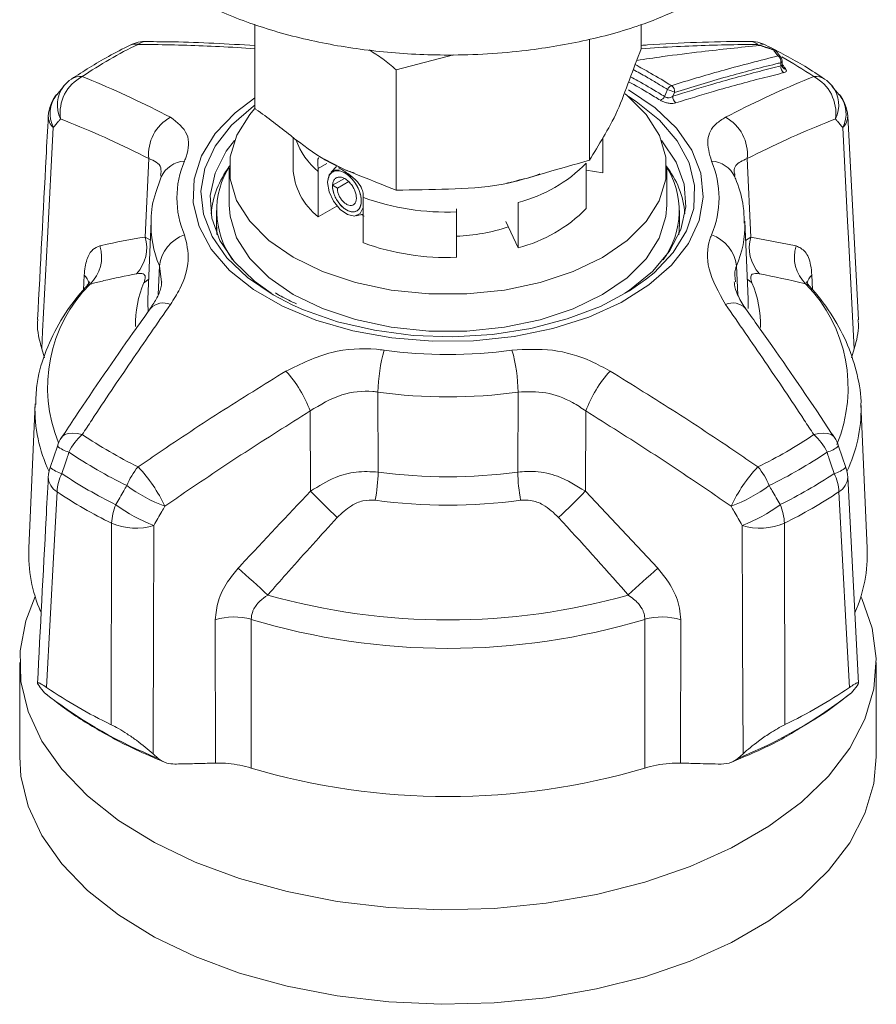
# Model space of a CAD drawing. Header units: millimetres. Extents: x 0 to 1118, y 0 to 864.
# Tile 11 of 146: x 255 to 267, y 86 to 99. Entities that reach past the tile are written whole.
import ezdxf

# ---------------------------------------------------------------- set-up
doc = ezdxf.new("R2010")
doc.units = ezdxf.units.MM

msp = doc.modelspace()

# ---------------------------------------------------------------- linework, layer by layer
at = {"color": 7, "linetype": 'Continuous', "lineweight": 15}
for p, q in [((258.18, 99.007), (258.18, 97.852)), ((263.479, 99.003), (263.479, 98.672)), ((262.769, 98.794), (262.769, 97.142)), ((260.119, 98.384), (260.906, 98.59)), ((265.414, 98.437), (265.411, 98.509)), ((260.119, 98.384), (260.119, 96.732)), ((255.563, 98.16), (255.463, 98.04)), ((266.196, 98.04), (266.095, 98.16)), ((263.936, 98.074), (263.914, 98.021)), ((266.458, 94.957), (266.311, 97.749)), ((258.704, 97.458), (258.704, 97.037)), ((262.954, 97.037), (262.954, 97.451)), ((262.951, 97.445), (262.951, 96.97)), ((256.677, 96.091), (256.726, 97.167)), ((259.353, 97.044), (259.137, 97.156)), ((259.302, 97.057), (259.225, 96.978)), ((262.725, 96.482), (262.725, 97.104)), ((264.933, 97.167), (264.982, 96.091)), ((257.829, 97.037), (257.829, 96.527)), ((259.05, 96.367), (259.05, 96.989)), ((262.951, 96.97), (262.725, 97.005)), ((262.954, 97.037), (262.951, 96.97)), ((263.829, 96.527), (263.829, 97.037)), ((259.179, 96.841), (259.179, 96.842)), ((259.408, 96.893), (259.247, 96.8)), ((259.247, 96.8), (259.314, 96.761)), ((259.314, 96.761), (259.468, 96.85)), ((259.05, 96.367), (259.307, 96.515)), ((259.668, 96.632), (259.668, 96.01)), ((261.79, 96.565), (261.79, 95.943)), ((257.654, 96.453), (257.654, 96.272)), ((259.57, 96.382), (259.668, 96.406)), ((259.639, 96.399), (259.678, 96.375)), ((260.945, 96.434), (260.946, 96.475)), ((260.945, 95.812), (260.945, 96.434)), ((264.004, 96.272), (264.004, 96.453)), ((256.759, 96.308), (256.713, 95.24)), ((257.665, 96.121), (257.654, 96.272)), ((261.79, 95.943), (261.623, 96.302)), ((264.004, 96.272), (263.994, 96.121)), ((264.946, 95.24), (264.9, 96.308)), ((264.982, 96.091), (265.604, 95.969)), ((258.496, 95.303), (258.463, 95.324)), ((264.946, 95.24), (264.944, 95.268)), ((255.258, 94.56), (255.296, 94.433)), ((266.363, 94.433), (266.401, 94.56)), ((259.869, 93.965), (259.872, 92.869)), ((261.787, 92.869), (261.79, 93.965)), ((255.166, 93.806), (255.081, 91.824)), ((266.578, 91.824), (266.493, 93.806)), ((266.493, 93.806), (266.494, 93.766)), ((258.946, 92.606), (258.939, 93.706)), ((262.72, 93.706), (262.713, 92.606)), ((255.474, 93.226), (255.374, 92.933)), ((266.285, 92.933), (266.185, 93.226)), ((266.459, 89.975), (266.311, 92.799)), ((262.713, 92.606), (263.705, 91.553)), ((257.64, 88.88), (257.638, 90.845)), ((264.021, 90.845), (264.019, 88.88)), ((254.956, 90.259), (254.956, 88.963)), ((266.703, 88.963), (266.703, 90.259)), ((255.296, 89.844), (255.258, 89.889)), ((255.296, 89.844), (255.365, 89.789)), ((255.311, 89.832), (255.389, 89.77)), ((266.401, 89.889), (266.363, 89.844)), ((256.784, 89.008), (256.855, 88.944)), ((264.804, 88.944), (264.875, 89.008))]:
    msp.add_line(p, q, dxfattribs=at)
at = {"color": 9, "linetype": 'Continuous', "lineweight": 15}
for p, q in [((259.048, 97.029), (259.169, 97.099)), ((256.677, 96.091), (256.748, 96.046)), ((264.911, 96.043), (264.982, 96.091)), ((256.855, 95.305), (256.873, 95.695)), ((256.9, 95.474), (256.873, 95.695)), ((264.786, 95.695), (264.804, 95.296)), ((255.829, 95.366), (255.839, 95.568)), ((265.82, 95.568), (265.829, 95.37)), ((265.738, 95.445), (265.772, 95.431)), ((258.694, 95.161), (258.434, 95.297))]:
    msp.add_line(p, q, dxfattribs=at)
at = {"color": 9, "linetype": 'Continuous', "lineweight": 15, "flags": 128}
for points in [[(265.105, 98.717), (265.108, 98.719), (265.11, 98.72), (265.111, 98.72)], [(265.292, 98.655), (265.295, 98.658), (265.297, 98.659), (265.298, 98.658)], [(263.305, 98.015), (263.41, 97.947), (263.729, 97.692), (263.973, 97.41), (264.135, 97.11), (264.211, 96.798), (264.2, 96.483), (264.102, 96.174), (263.919, 95.877), (263.656, 95.601), (263.552, 95.516)], [(258.434, 95.297), (258.08, 95.536), (257.798, 95.806), (257.595, 96.098), (257.475, 96.405), (257.442, 96.719), (257.497, 97.032), (257.638, 97.336), (257.862, 97.623), (258.162, 97.886), (258.18, 97.899)], [(257.654, 96.345), (257.653, 96.233), (257.661, 96.13)], [(263.997, 96.13), (264.001, 96.155), (264.004, 96.345)], [(256.725, 95.514), (256.696, 95.489), (256.661, 95.465)], [(264.934, 95.514), (264.963, 95.489), (264.998, 95.465)], [(256.713, 95.24), (256.712, 95.181), (256.716, 95.076)], [(264.945, 95.113), (264.947, 95.181), (264.946, 95.24)], [(255.529, 93.341), (255.54, 93.355), (255.574, 93.382), (255.62, 93.398), (255.677, 93.403), (255.742, 93.398), (255.813, 93.383)], [(265.846, 93.383), (265.917, 93.398), (265.982, 93.403), (266.038, 93.398), (266.085, 93.382), (266.119, 93.355), (266.129, 93.342)]]:
    msp.add_lwpolyline(points, dxfattribs=at)
at = {"color": 7, "linetype": 'Continuous', "lineweight": 15, "flags": 128}
for points in [[(258.18, 98), (257.91, 97.794), (257.638, 97.509), (257.449, 97.203), (257.347, 96.883), (257.336, 96.558), (257.415, 96.236), (257.583, 95.925), (257.834, 95.634), (258.163, 95.371), (258.562, 95.141), (259.019, 94.951), (259.523, 94.805), (260.06, 94.709), (260.618, 94.663), (261.181, 94.669), (261.735, 94.728), (262.266, 94.837), (262.759, 94.994), (263.203, 95.195), (263.585, 95.434), (263.895, 95.705), (264.126, 96.001), (264.272, 96.316), (264.329, 96.639), (264.295, 96.964), (264.171, 97.281), (263.961, 97.583), (263.669, 97.861), (263.304, 98.108), (263.304, 98.108)], [(260.051, 95.364), (260.566, 95.312), (261.089, 95.312), (261.604, 95.364), (262.095, 95.467), (262.548, 95.618), (262.949, 95.811), (263.286, 96.043), (263.547, 96.304), (263.727, 96.588), (263.818, 96.885), (263.818, 97.187), (263.728, 97.484), (263.549, 97.768), (263.288, 98.029), (263.259, 98.053)], [(263.798, 98.017), (263.815, 98.057), (263.838, 98.114)], [(258.177, 97.846), (258.111, 97.77), (257.932, 97.486), (257.841, 97.189), (257.841, 96.887), (257.931, 96.59), (258.11, 96.306), (258.371, 96.045), (258.707, 95.813), (259.107, 95.619), (259.56, 95.468), (260.051, 95.364)], [(255.417, 97.59), (255.338, 96.075), (255.27, 94.796), (255.258, 94.56)], [(266.401, 94.56), (266.321, 96.075), (266.309, 96.307), (266.242, 97.59)], [(257.901, 97.412), (257.789, 97.266), (257.636, 96.968), (257.569, 96.659), (257.591, 96.348), (257.702, 96.044), (257.898, 95.754), (258.174, 95.487), (258.405, 95.32)], [(263.256, 95.321), (263.32, 95.364), (263.633, 95.617), (263.869, 95.896), (264.023, 96.195), (264.09, 96.503), (264.068, 96.814), (263.957, 97.119), (263.761, 97.409), (263.758, 97.412)], [(259.179, 96.842), (259.202, 96.945), (259.263, 97.005), (259.337, 97.014)], [(259.668, 96.501), (259.668, 96.497), (259.626, 96.413), (259.549, 96.378), (259.451, 96.398), (259.35, 96.47), (259.261, 96.58), (259.201, 96.711), (259.179, 96.839)], [(257.829, 96.527), (257.841, 96.377), (257.931, 96.08), (258.11, 95.796), (258.371, 95.534), (258.707, 95.303), (259.107, 95.109), (259.56, 94.958), (260.051, 94.854)], [(260.051, 94.854), (260.566, 94.802), (261.089, 94.801), (261.604, 94.853), (262.095, 94.957), (262.548, 95.107), (262.949, 95.301), (263.286, 95.532), (263.547, 95.794), (263.727, 96.077), (263.818, 96.374), (263.829, 96.527)], [(263.552, 95.516), (263.32, 95.354), (262.919, 95.14), (262.464, 94.967), (261.967, 94.837), (261.44, 94.756), (260.898, 94.724), (260.353, 94.743), (259.821, 94.812), (259.316, 94.93), (258.849, 95.093), (258.694, 95.161)], [(255.468, 92.599), (255.424, 91.782), (255.324, 89.917)], [(266.335, 89.917), (266.291, 90.734), (266.191, 92.599)], [(256.797, 92.138), (256.79, 90.573), (256.785, 89.252), (256.784, 89.008)], [(264.875, 89.008), (264.869, 90.573), (264.868, 90.813), (264.862, 92.138)], [(266.491, 91.162), (266.503, 91.137), (266.647, 90.728), (266.702, 90.312), (266.669, 89.895), (266.547, 89.483), (266.339, 89.083), (266.046, 88.701), (265.675, 88.343), (265.231, 88.014), (264.719, 87.719), (264.149, 87.462), (263.528, 87.248), (262.867, 87.079), (262.174, 86.959), (261.461, 86.888), (260.739, 86.869), (260.018, 86.901), (259.309, 86.984), (258.624, 87.117), (257.971, 87.297), (257.362, 87.522), (256.806, 87.789), (256.311, 88.093), (255.884, 88.43), (255.532, 88.795), (255.26, 89.182), (255.073, 89.585), (254.973, 89.999), (254.962, 90.416), (255.04, 90.831), (255.168, 91.162)], [(258.13, 90.85), (258.13, 89.926), (258.129, 88.812)], [(263.53, 88.812), (263.529, 89.926), (263.528, 90.85)], [(266.703, 88.963), (266.669, 88.598), (266.547, 88.187), (266.339, 87.787), (266.046, 87.405), (265.675, 87.047), (265.231, 86.718), (264.719, 86.422), (264.149, 86.166), (263.528, 85.951), (262.867, 85.783), (262.174, 85.662), (261.461, 85.592), (260.739, 85.573), (260.018, 85.605), (259.309, 85.688), (258.624, 85.821), (257.971, 86.001), (257.362, 86.226), (256.806, 86.493), (256.311, 86.797), (255.884, 87.134), (255.532, 87.499), (255.26, 87.886), (255.073, 88.289), (254.973, 88.702), (254.956, 88.963)]]:
    msp.add_lwpolyline(points, dxfattribs=at)
at = {"color": 7, "linetype": 'Continuous', "lineweight": 15}
for centre, radius, start, end in [((259.284, 93.161), 6.193, 115.9013, 124.0933), ((256.692, 98.273), 0.5, 89.1916, 116.0639), ((264.967, 98.273), 0.5, 63.9361, 90.8084), ((265.088, 98.648), 0.075, 72.0502, 95.321), ((265.084, 98.685), 0.0386, 56.2408, 94.5764), ((265.274, 98.587), 0.075, 37.3327, 71.5982), ((265.309, 98.498), 0.0875, 348.2062, 58.5782), ((265.336, 98.505), 0.075, 2.7353, 36.7871), ((265.482, 98.418), 0.0876, 168.2583, 238.1555), ((256.073, 97.791), 0.563, 117.5583, 188.3178), ((265.585, 97.791), 0.563, 351.6822, 62.4412), ((255.946, 97.842), 0.5, 124.2688, 140.2306), ((263.928, 98.072), 0.0991, 109.4621, 154.8511), ((263.847, 98.089), 0.0901, 350.4721, 58.1409), ((265.713, 97.842), 0.5, 39.7694, 55.7312), ((255.847, 97.723), 0.5, 140.3341, 176.989), ((263.708, 98.059), 0.0995, 289.5915, 334.7032), ((265.25, 101.417), 3.591, 246.8621, 248.5518), ((264.004, 98.006), 0.0904, 170.6188, 237.6016), ((265.812, 97.723), 0.5, 3.011, 39.6659), ((257.301, 97.225), 0.578, 118.6358, 185.8048), ((264.358, 97.225), 0.578, 354.1934, 61.3649), ((258.391, 96.626), 1.279, 156.6798, 203.3202), ((258.867, 96.284), 1.293, 143.3281, 174.4288), ((258.804, 96.452), 1.146, 147.3212, 215.9458), ((261.306, 98.484), 1.979, 284.1768, 315.8178), ((262.848, 96.452), 1.151, 324.2264, 32.5067), ((262.827, 96.298), 1.257, 5.0811, 37.8987), ((263.267, 96.626), 1.279, 336.68, 23.32), ((259.605, 97.077), 0.901, 182.5251, 231.9773), ((260.813, 99.804), 3.372, 250.1637, 272.2503), ((261.306, 97.862), 1.979, 284.1768, 315.8178), ((257.381, 95.635), 0.512, 108.7303, 173.2559), ((260.856, 98.632), 2.532, 272.0098, 288.4367), ((264.278, 95.635), 0.512, 6.7449, 71.2689), ((255.569, 95.814), 0.51, 313.5369, 17.7003), ((256.173, 95.944), 0.525, 317.2842, 16.2376), ((260.813, 99.182), 3.372, 250.1637, 272.2503), ((265.486, 95.944), 0.525, 163.7654, 222.7121), ((266.09, 95.814), 0.51, 162.2993, 226.4631), ((262.189, 93.922), 2.32, 164.5457, 178.9237), ((260.829, 100.849), 6.37, 262.0831, 277.9169), ((259.47, 93.922), 2.321, 1.078, 15.4527), ((257.309, 93.092), 1.742, 20.6652, 41.8127), ((264.35, 93.092), 1.742, 138.1879, 159.3326), ((260.829, 100.875), 6.976, 262.083, 277.917), ((255.946, 93.065), 0.5, 146.318, 161.2566), ((256.337, 92.799), 0.785, 131.89, 154.041), ((259.284, 98.512), 6.193, 235.9067, 244.0987), ((262.374, 98.513), 6.195, 295.9026, 304.0921), ((265.322, 92.799), 0.785, 25.9601, 48.1065), ((265.713, 93.065), 0.5, 18.7434, 33.682), ((259.229, 98.457), 6.418, 235.9071, 244.0983), ((262.43, 98.457), 6.418, 295.9018, 304.0929), ((255.847, 92.773), 0.5, 161.2781, 177.005), ((257.266, 92.354), 0.903, 139.5241, 158.6007), ((255.075, 91.52), 2.069, 25.1949, 43.3533), ((257.488, 92.916), 2.384, 349.5269, 358.8751), ((260.829, 99.861), 7.057, 262.1995, 277.8005), ((264.171, 92.916), 2.385, 181.1265, 190.4746), ((266.584, 91.52), 2.069, 136.6462, 154.8045), ((264.393, 92.354), 0.903, 21.3973, 40.4755), ((265.812, 92.773), 0.5, 2.995, 18.7219), ((256.097, 92.566), 0.63, 153.3297, 176.9726), ((259.187, 98.322), 6.581, 236.2865, 243.7189), ((262.472, 98.323), 6.581, 296.2815, 303.7131), ((265.562, 92.566), 0.63, 3.0301, 26.6656), ((259.167, 98.143), 6.665, 236.2875, 243.7179), ((257.679, 94.372), 2.103, 233.4151, 249.6362), ((269.947, 103.4), 15.412, 224.4554, 226.3625), ((251.705, 103.407), 15.421, 313.6381, 315.544), ((263.98, 94.372), 2.103, 290.362, 306.5856), ((262.493, 98.141), 6.662, 296.2809, 303.7137), ((260.829, 99.761), 7.346, 262.1992, 277.8008), ((256.97, 92.132), 0.755, 157.4526, 177.3638), ((257.524, 94.103), 2.096, 233.3624, 249.7151), ((264.135, 94.103), 2.096, 290.2849, 306.6376), ((264.689, 92.133), 0.755, 2.6344, 22.5473), ((256.547, 92.945), 0.845, 246.9794, 287.2218), ((265.112, 92.945), 0.845, 252.7782, 293.0212), ((257.065, 91.745), 1.985, 177.7098, 203.4076), ((264.592, 91.745), 1.987, 336.1437, 2.2853), ((69.178, -114.903), 279.75, 47.44926, 47.56129), ((459.162, -122.191), 289.638, 132.44109, 132.54929), ((260.829, 99.969), 9.127, 254.2818, 285.7182), ((257.893, 90.013), 0.87, 74.1768, 107.0809), ((260.829, 99.806), 9.354, 253.23, 286.77), ((263.766, 90.013), 0.87, 72.9189, 105.8227), ((259.141, 95.507), 6.769, 235.6734, 244.3319), ((262.517, 95.508), 6.77, 295.6691, 304.3255), ((262.414, 94.883), 6.402, 291.9173, 308.0773), ((260.829, 97.928), 9.508, 253.5011, 286.499)]:
    msp.add_arc(centre, radius, start, end, dxfattribs=at)
at = {"color": 9, "linetype": 'Continuous', "lineweight": 15}
for centre, radius, start, end in [((256.54, 98.575), 0.162, 76.1818, 114.8117), ((256.699, 98.576), 0.197, 89.4792, 127.4392), ((264.96, 98.576), 0.197, 52.5734, 90.1611), ((265.121, 98.586), 0.151, 64.4038, 93.0631), ((265.287, 98.596), 0.0593, 37.9062, 84.9152), ((265.349, 98.514), 0.059, 37.5533, 84.8846), ((262.526, 93.404), 5.907, 55.8042, 60.8202), ((265.376, 98.51), 0.0347, 301.9422, 358.3503), ((265.468, 98.45), 0.0592, 217.4437, 264.5074), ((255.787, 98.067), 0.225, 83.2675, 122.9157), ((265.873, 98.072), 0.22, 56.6214, 97.1967), ((255.902, 97.899), 0.43, 142.3343, 206.2014), ((265.765, 97.9), 0.423, 333.1822, 38.282), ((255.803, 97.78), 0.43, 142.5521, 206.2423), ((265.865, 97.781), 0.423, 333.1394, 38.0803), ((255.559, 97.747), 0.211, 179.325, 227.8828), ((266.1, 97.747), 0.211, 312.1207, 0.6754), ((259.708, 97.776), 1.026, 199.9767, 230.1117), ((257.242, 96.751), 0.382, 93.8309, 154.4557), ((264.423, 96.761), 0.372, 24.6495, 87.0559), ((258.168, 96.252), 1.41, 177.1941, 203.2824), ((263.483, 96.254), 1.418, 336.7781, 1.255), ((255.683, 95.401), 0.229, 14.5707, 46.8237), ((265.976, 95.401), 0.229, 133.1882, 165.4158), ((257.345, 94.031), 2.007, 135.2145, 202.3454), ((258.035, 94.885), 1.492, 157.1099, 180.8103), ((263.63, 94.886), 1.485, 358.5426, 22.9406), ((264.279, 94.024), 2.037, 337.5843, 44.2217), ((256.926, 94.938), 0.249, 66.8534, 135.4786), ((264.733, 94.938), 0.249, 44.374, 113.172), ((257.164, 93.735), 1.999, 178.275, 205.4038), ((264.492, 93.736), 2.002, 334.6039, 0.859), ((255.723, 93.508), 0.377, 228.3377, 255.8633), ((265.936, 93.506), 0.375, 284.0797, 311.7631), ((255.627, 93.217), 0.38, 228.2292, 255.9091), ((266.032, 93.218), 0.381, 284.1045, 311.7521), ((255.59, 92.809), 0.243, 182.3286, 239.8229), ((266.074, 92.806), 0.237, 299.4182, 358.4311), ((259.269, 94.934), 6.459, 232.8015, 248.0459)]:
    msp.add_arc(centre, radius, start, end, dxfattribs=at)
at = {"color": 7, "linetype": 'Continuous', "lineweight": 15}
for points, knots in [([(257.21, 99.434), (257.333, 99.368), (257.666, 99.188), (258.295, 98.946), (259.092, 98.74), (259.949, 98.614), (260.895, 98.568), (261.841, 98.624), (262.744, 98.779), (263.627, 99.023), (264.15, 99.284), (264.449, 99.434)], [0, 0, 0, 0, 0.062705, 0.170581, 0.281666, 0.389429, 0.500417, 0.63527, 0.742285, 0.852425, 1, 1, 1, 1]), ([(256.472, 98.722), (256.371, 98.671), (256.086, 98.527), (255.83, 98.362), (255.664, 98.256)], [0, 0, 0, 0, 0.353258, 1, 1, 1, 1]), ([(258.18, 98.716), (257.806, 98.737), (257.308, 98.766), (256.821, 98.769), (256.7, 98.769)], [0, 0, 0, 0, 0.7527497, 1, 1, 1, 1]), ([(262.769, 97.142), (262.833, 97.248), (262.961, 97.458), (263.145, 97.777), (263.317, 98.249), (263.425, 98.531), (263.479, 98.672)], [0, 0, 0, 0, 0.2716252, 0.5426883, 0.7711109, 1, 1, 1, 1]), ([(265.105, 98.717), (264.839, 98.69), (264.397, 98.645), (263.833, 98.573), (263.537, 98.529), (263.418, 98.512)], [0, 0, 0, 0, 0.477195, 0.79086, 1, 1, 1, 1]), ([(264.96, 98.772), (264.939, 98.772), (264.48, 98.77), (263.987, 98.755), (263.508, 98.719), (263.479, 98.717)], [0, 0, 0, 0, 0.042847, 0.941277, 1, 1, 1, 1]), ([(265.292, 98.655), (265.279, 98.66), (265.243, 98.671), (265.181, 98.692), (265.132, 98.708), (265.105, 98.717)], [0, 0, 0, 0, 0.213245, 0.56943, 1, 1, 1, 1]), ([(265.298, 98.658), (265.286, 98.662), (265.223, 98.683), (265.161, 98.703), (265.111, 98.72)], [0, 0, 0, 0, 0.192534, 1, 1, 1, 1]), ([(265.994, 98.256), (265.905, 98.315), (265.653, 98.482), (265.369, 98.628), (265.187, 98.722)], [0, 0, 0, 0, 0.354344, 1, 1, 1, 1]), ([(259.749, 98.657), (259.811, 98.617), (259.936, 98.535), (260.058, 98.435), (260.119, 98.384)], [0, 0, 0, 0, 0.494887, 1, 1, 1, 1]), ([(263.895, 98.166), (263.911, 98.171), (264.153, 98.247), (264.641, 98.392), (265.109, 98.511), (265.354, 98.573)], [0, 0, 0, 0, 0.033256, 0.492163, 1, 1, 1, 1]), ([(265.354, 98.573), (265.352, 98.576), (265.342, 98.589), (265.325, 98.612), (265.307, 98.636), (265.296, 98.65), (265.292, 98.655)], [0, 0, 0, 0, 0.111776, 0.467975, 0.824192, 1, 1, 1, 1]), ([(265.396, 98.55), (265.394, 98.553), (265.373, 98.581), (265.352, 98.608), (265.334, 98.633)], [0, 0, 0, 0, 0.111784, 1, 1, 1, 1]), ([(263.914, 98.021), (264.087, 98.074), (264.484, 98.197), (264.977, 98.332), (265.298, 98.412), (265.397, 98.436)], [0, 0, 0, 0, 0.346487, 0.797984, 1, 1, 1, 1]), ([(265.395, 98.48), (265.371, 98.475), (265.126, 98.415), (264.642, 98.289), (264.177, 98.147), (263.936, 98.074)], [0, 0, 0, 0, 0.048839, 0.507854, 1, 1, 1, 1]), ([(265.397, 98.436), (265.396, 98.439), (265.396, 98.454), (265.395, 98.469), (265.395, 98.48)], [0, 0, 0, 0, 0.213001, 1, 1, 1, 1]), ([(265.421, 98.414), (265.421, 98.414), (265.421, 98.414), (265.417, 98.421), (265.415, 98.431), (265.415, 98.437)], [0, 0, 0, 0, 0.004672, 0.430946, 1, 1, 1, 1]), ([(255.813, 98.29), (255.857, 98.272), (256.08, 98.182), (256.483, 98.007), (256.844, 97.824), (257.024, 97.733)], [0, 0, 0, 0, 0.1092205, 0.5542064, 1, 1, 1, 1]), ([(265.436, 98.344), (265.337, 98.319), (265.017, 98.24), (264.524, 98.106), (264.127, 97.983), (263.955, 97.93)], [0, 0, 0, 0, 0.202027, 0.653533, 1, 1, 1, 1]), ([(264.635, 97.733), (264.815, 97.824), (265.176, 98.007), (265.579, 98.182), (265.802, 98.272), (265.846, 98.29)], [0, 0, 0, 0, 0.445793, 0.89078, 1, 1, 1, 1]), ([(265.436, 98.344), (265.437, 98.344), (265.447, 98.347), (265.464, 98.354), (265.474, 98.37), (265.466, 98.384), (265.463, 98.391)], [0, 0, 0, 0, 0.012963, 0.353147, 0.676389, 1, 1, 1, 1]), ([(263.914, 98.021), (263.907, 98.016), (263.891, 98.006), (263.864, 98), (263.844, 98), (263.829, 98.002), (263.819, 98.005), (263.807, 98.01), (263.802, 98.014), (263.798, 98.017)], [0, 0, 0, 0, 0.251609, 0.489714, 0.648741, 0.69669, 0.840607, 0.87759, 1, 1, 1, 1]), ([(263.742, 97.966), (263.75, 97.961), (263.77, 97.95), (263.812, 97.934), (263.865, 97.923), (263.916, 97.921), (263.942, 97.927), (263.955, 97.93)], [0, 0, 0, 0, 0.131607, 0.326762, 0.540608, 0.770566, 1, 1, 1, 1]), ([(255.348, 97.749), (255.338, 97.561), (255.289, 96.631), (255.24, 95.7), (255.201, 94.958)], [0, 0, 0, 0, 0.202571, 1, 1, 1, 1]), ([(257.024, 97.733), (257.116, 97.662), (257.291, 97.527), (257.276, 97.286), (257.224, 97.152), (257.216, 97.132)], [0, 0, 0, 0, 0.487111, 0.92378, 1, 1, 1, 1]), ([(258.18, 97.852), (258.185, 97.848), (258.351, 97.735), (258.67, 97.477), (259.152, 97.116), (259.636, 96.926), (259.958, 96.797), (260.119, 96.732)], [0, 0, 0, 0, 0.0085017, 0.2544645, 0.5000119, 0.749258, 1, 1, 1, 1]), ([(264.442, 97.132), (264.414, 97.233), (264.359, 97.433), (264.463, 97.624), (264.59, 97.704), (264.635, 97.733)], [0, 0, 0, 0, 0.395965, 0.786901, 1, 1, 1, 1]), ([(255.516, 97.71), (255.507, 97.699), (255.474, 97.659), (255.441, 97.619), (255.417, 97.59)], [0, 0, 0, 0, 0.271012, 1, 1, 1, 1]), ([(256.726, 97.167), (256.545, 97.256), (256.184, 97.433), (255.782, 97.604), (255.56, 97.692), (255.516, 97.71)], [0, 0, 0, 0, 0.445416, 0.890659, 1, 1, 1, 1]), ([(266.143, 97.71), (266.099, 97.692), (265.877, 97.604), (265.475, 97.433), (265.114, 97.256), (264.933, 97.167)], [0, 0, 0, 0, 0.109341, 0.554583, 1, 1, 1, 1]), ([(266.242, 97.59), (266.218, 97.619), (266.185, 97.659), (266.152, 97.699), (266.143, 97.71)], [0, 0, 0, 0, 0.728989, 1, 1, 1, 1]), ([(259.048, 97.029), (259.047, 97.054), (259.044, 97.109), (259.044, 97.165), (259.055, 97.174), (259.06, 97.179)], [0, 0, 0, 0, 0.274761, 0.621118, 1, 1, 1, 1]), ([(260.119, 96.732), (260.358, 96.737), (260.834, 96.746), (261.522, 96.774), (262.165, 96.975), (262.568, 97.086), (262.769, 97.142)], [0, 0, 0, 0, 0.271626, 0.542686, 0.771111, 1, 1, 1, 1]), ([(256.897, 96.916), (256.871, 96.844), (256.801, 96.654), (256.753, 96.452), (256.76, 96.326), (256.76, 96.324)], [0, 0, 0, 0, 0.3742028, 0.9932005, 1, 1, 1, 1]), ([(256.905, 96.939), (256.908, 96.941), (256.911, 96.944), (256.897, 96.917), (256.894, 96.913)], [0, 0, 0, 0, 0.83472, 1, 1, 1, 1]), ([(259.05, 96.989), (259.05, 96.994), (259.05, 97.008), (259.049, 97.022), (259.048, 97.029)], [0, 0, 0, 0, 0.413706, 1, 1, 1, 1]), ([(259.314, 96.761), (259.314, 96.748), (259.314, 96.722), (259.326, 96.677), (259.348, 96.632), (259.378, 96.589), (259.413, 96.555), (259.452, 96.531), (259.49, 96.521), (259.525, 96.525), (259.552, 96.546), (259.569, 96.581), (259.575, 96.627), (259.567, 96.682), (259.547, 96.74), (259.515, 96.797), (259.474, 96.848), (259.427, 96.887), (259.378, 96.911), (259.332, 96.916), (259.292, 96.903), (259.262, 96.871), (259.246, 96.822), (259.245, 96.761), (259.26, 96.691), (259.291, 96.62), (259.334, 96.553), (259.387, 96.496), (259.445, 96.455), (259.503, 96.434), (259.557, 96.436), (259.6, 96.46), (259.63, 96.506), (259.644, 96.577), (259.633, 96.675), (259.588, 96.788), (259.516, 96.891), (259.428, 96.968), (259.335, 97.006), (259.255, 96.997), (259.195, 96.942), (259.185, 96.875), (259.179, 96.842)], [0, 0, 0, 0, 0.0148981, 0.0301797, 0.0458736, 0.0620073, 0.0785551, 0.0954831, 0.1128239, 0.130608, 0.148802, 0.1673787, 0.1863671, 0.205798, 0.2256388, 0.2458631, 0.2665, 0.2875767, 0.3090674, 0.3309384, 0.3532218, 0.3759468, 0.3990833, 0.4226027, 0.446533, 0.4709059, 0.4956892, 0.520854, 0.546431, 0.572452, 0.5988843, 0.6256961, 0.6529214, 0.6805875, 0.7179938, 0.7561304, 0.7949973, 0.8345937, 0.8749186, 0.9159759, 0.9576254, 1, 1, 1, 1]), ([(259.247, 96.8), (259.247, 96.779), (259.248, 96.737), (259.27, 96.666), (259.305, 96.595), (259.352, 96.531), (259.407, 96.48), (259.466, 96.446), (259.523, 96.432), (259.573, 96.442), (259.612, 96.474), (259.636, 96.527), (259.643, 96.596), (259.63, 96.677), (259.599, 96.761), (259.552, 96.842), (259.493, 96.913), (259.426, 96.966), (259.357, 96.998), (259.293, 97.004), (259.239, 96.983), (259.193, 96.932), (259.184, 96.873), (259.179, 96.839)], [0, 0, 0, 0, 0.039849, 0.080387, 0.121617, 0.16354, 0.206158, 0.249464, 0.293461, 0.338155, 0.38354, 0.429615, 0.476384, 0.523845, 0.572, 0.620845, 0.670379, 0.72061, 0.771537, 0.823149, 0.875457, 0.928455, 1, 1, 1, 1]), ([(259.329, 97.041), (259.333, 97.039), (259.38, 97.012), (259.477, 96.95), (259.587, 96.855), (259.653, 96.758), (259.663, 96.697), (259.667, 96.672)], [0, 0, 0, 0, 0.020348, 0.302165, 0.591475, 0.832808, 1, 1, 1, 1]), ([(259.548, 96.967), (259.493, 96.985), (259.42, 97.008), (259.365, 97.038), (259.353, 97.044)], [0, 0, 0, 0, 0.774306, 1, 1, 1, 1]), ([(262.088, 96.956), (262.075, 96.95), (261.992, 96.916), (261.892, 96.892), (261.808, 96.873)], [0, 0, 0, 0, 0.163558, 1, 1, 1, 1]), ([(264.762, 96.914), (264.758, 96.934), (264.753, 96.955), (264.752, 96.945), (264.752, 96.944)], [0, 0, 0, 0, 0.959382, 1, 1, 1, 1]), ([(264.892, 96.279), (264.89, 96.356), (264.887, 96.551), (264.824, 96.762), (264.77, 96.894), (264.762, 96.916)], [0, 0, 0, 0, 0.35435, 0.894476, 1, 1, 1, 1]), ([(261.808, 96.873), (261.772, 96.861), (261.717, 96.844), (261.655, 96.834), (261.635, 96.831)], [0, 0, 0, 0, 0.671934, 1, 1, 1, 1]), ([(259.667, 96.672), (259.668, 96.664), (259.668, 96.651), (259.668, 96.637), (259.668, 96.632)], [0, 0, 0, 0, 0.586294, 1, 1, 1, 1]), ([(257.216, 96.119), (257.244, 96.006), (257.3, 95.782), (257.196, 95.438), (257.069, 95.238), (257.024, 95.167)], [0, 0, 0, 0, 0.395963, 0.7869, 1, 1, 1, 1]), ([(264.635, 95.167), (264.543, 95.331), (264.368, 95.643), (264.382, 95.962), (264.435, 96.099), (264.442, 96.119)], [0, 0, 0, 0, 0.487116, 0.923782, 1, 1, 1, 1]), ([(256.055, 95.969), (256.022, 95.956), (255.95, 95.926), (255.867, 95.795), (255.848, 95.644), (255.839, 95.568)], [0, 0, 0, 0, 0.289427, 0.644445, 1, 1, 1, 1]), ([(256.055, 95.969), (256.063, 95.971), (256.268, 96.02), (256.477, 96.056), (256.677, 96.091)], [0, 0, 0, 0, 0.03966, 1, 1, 1, 1]), ([(265.82, 95.568), (265.815, 95.615), (265.803, 95.748), (265.735, 95.908), (265.647, 95.949), (265.604, 95.969)], [0, 0, 0, 0, 0.217546, 0.60952, 1, 1, 1, 1]), ([(256.559, 95.588), (256.408, 95.558), (256.202, 95.517), (255.992, 95.463), (255.929, 95.447), (255.921, 95.445)], [0, 0, 0, 0, 0.699895, 0.960207, 1, 1, 1, 1]), ([(256.661, 95.465), (256.669, 95.494), (256.686, 95.552), (256.651, 95.596), (256.593, 95.591), (256.559, 95.588)], [0, 0, 0, 0, 0.287494, 0.579123, 1, 1, 1, 1]), ([(265.1, 95.588), (265.062, 95.591), (265, 95.595), (264.973, 95.543), (264.991, 95.488), (264.998, 95.465)], [0, 0, 0, 0, 0.464641, 0.770162, 1, 1, 1, 1]), ([(265.738, 95.445), (265.73, 95.447), (265.521, 95.502), (265.306, 95.546), (265.1, 95.588)], [0, 0, 0, 0, 0.039794, 1, 1, 1, 1]), ([(255.887, 95.432), (255.845, 95.385), (255.692, 95.215), (255.48, 94.901), (255.289, 94.487), (255.184, 94.114), (255.178, 93.881), (255.175, 93.793)], [0, 0, 0, 0, 0.09705, 0.352381, 0.604074, 0.849854, 1, 1, 1, 1]), ([(255.916, 95.476), (255.917, 95.476), (255.918, 95.477), (255.896, 95.449), (255.883, 95.433)], [0, 0, 0, 0, 0.426333, 1, 1, 1, 1]), ([(256.903, 95.475), (256.902, 95.456), (256.899, 95.405), (256.853, 95.271), (256.778, 95.162), (256.745, 95.113)], [0, 0, 0, 0, 0.258644, 0.666846, 1, 1, 1, 1]), ([(264.91, 95.114), (264.909, 95.115), (264.858, 95.18), (264.798, 95.298), (264.755, 95.425), (264.756, 95.465), (264.756, 95.478)], [0, 0, 0, 0, 0.011918, 0.428647, 0.804736, 1, 1, 1, 1]), ([(265.773, 95.433), (265.773, 95.433), (265.749, 95.45), (265.741, 95.483), (265.742, 95.477), (265.742, 95.475)], [0, 0, 0, 0, 0.005226, 0.764922, 1, 1, 1, 1]), ([(266.492, 93.759), (266.492, 93.769), (266.502, 93.918), (266.447, 94.207), (266.323, 94.614), (266.114, 95.005), (265.918, 95.274), (265.792, 95.412), (265.773, 95.432)], [0, 0, 0, 0, 0.016366, 0.249572, 0.482543, 0.71806, 0.958172, 1, 1, 1, 1]), ([(258.754, 95.175), (258.68, 95.208), (258.591, 95.249), (258.511, 95.295), (258.496, 95.303)], [0, 0, 0, 0, 0.818807, 1, 1, 1, 1]), ([(257.024, 95.167), (256.844, 94.907), (256.483, 94.388), (256.08, 93.787), (255.857, 93.449), (255.813, 93.383)], [0, 0, 0, 0, 0.445791, 0.89078, 1, 1, 1, 1]), ([(265.846, 93.383), (265.802, 93.449), (265.579, 93.787), (265.176, 94.388), (264.815, 94.907), (264.635, 95.167)], [0, 0, 0, 0, 0.10922, 0.554209, 1, 1, 1, 1]), ([(256.749, 95.112), (256.671, 95.002), (256.324, 94.518), (255.918, 93.927), (255.593, 93.435), (255.53, 93.34)], [0, 0, 0, 0, 0.1922, 0.845081, 1, 1, 1, 1]), ([(266.129, 93.342), (266.116, 93.361), (265.832, 93.792), (265.426, 94.387), (265.029, 94.943), (264.909, 95.111)], [0, 0, 0, 0, 0.031434, 0.707061, 1, 1, 1, 1]), ([(255.258, 94.56), (255.226, 94.678), (255.189, 94.813), (255.203, 94.941), (255.205, 94.958)], [0, 0, 0, 0, 0.87153, 1, 1, 1, 1]), ([(266.452, 94.956), (266.455, 94.934), (266.469, 94.805), (266.432, 94.671), (266.401, 94.56)], [0, 0, 0, 0, 0.1771858, 1, 1, 1, 1]), ([(258.607, 94.253), (258.811, 94.353), (259.198, 94.542), (259.683, 94.573), (259.917, 94.544), (259.952, 94.54)], [0, 0, 0, 0, 0.487111, 0.92378, 1, 1, 1, 1]), ([(261.707, 94.54), (261.892, 94.55), (262.26, 94.57), (262.723, 94.433), (262.966, 94.3), (263.052, 94.253)], [0, 0, 0, 0, 0.395959, 0.7869, 1, 1, 1, 1]), ([(256.579, 92.941), (256.652, 92.99), (257.022, 93.243), (257.695, 93.689), (258.303, 94.065), (258.607, 94.253)], [0, 0, 0, 0, 0.10922, 0.554209, 1, 1, 1, 1]), ([(263.052, 94.253), (263.356, 94.065), (263.964, 93.689), (264.637, 93.243), (265.007, 92.99), (265.08, 92.941)], [0, 0, 0, 0, 0.445791, 0.89078, 1, 1, 1, 1]), ([(259.869, 93.965), (259.845, 93.968), (259.683, 93.988), (259.341, 93.95), (259.079, 93.792), (258.939, 93.706)], [0, 0, 0, 0, 0.074327, 0.503744, 1, 1, 1, 1]), ([(262.72, 93.706), (262.661, 93.746), (262.495, 93.857), (262.176, 93.98), (261.918, 93.97), (261.79, 93.965)], [0, 0, 0, 0, 0.219476, 0.61244, 1, 1, 1, 1]), ([(258.939, 93.706), (258.641, 93.519), (258.044, 93.144), (257.383, 92.701), (257.019, 92.45), (256.947, 92.401)], [0, 0, 0, 0, 0.445416, 0.890659, 1, 1, 1, 1]), ([(264.712, 92.401), (264.64, 92.45), (264.276, 92.701), (263.615, 93.144), (263.018, 93.519), (262.72, 93.706)], [0, 0, 0, 0, 0.109341, 0.554581, 1, 1, 1, 1]), ([(255.631, 93.142), (255.623, 93.116), (255.59, 93.018), (255.558, 92.92), (255.534, 92.848)], [0, 0, 0, 0, 0.271058, 1, 1, 1, 1]), ([(266.125, 92.848), (266.101, 92.92), (266.069, 93.018), (266.036, 93.116), (266.028, 93.142)], [0, 0, 0, 0, 0.728958, 1, 1, 1, 1]), ([(258.946, 92.606), (259.056, 92.676), (259.247, 92.798), (259.573, 92.885), (259.771, 92.874), (259.872, 92.869)], [0, 0, 0, 0, 0.395388, 0.691755, 1, 1, 1, 1]), ([(261.787, 92.869), (261.868, 92.875), (262.05, 92.887), (262.38, 92.815), (262.59, 92.683), (262.713, 92.606)], [0, 0, 0, 0, 0.247166, 0.561331, 1, 1, 1, 1]), ([(255.348, 92.799), (255.338, 92.61), (255.288, 91.668), (255.239, 90.726), (255.2, 89.973)], [0, 0, 0, 0, 0.201102, 1, 1, 1, 1]), ([(256.273, 92.422), (256.31, 92.486), (256.361, 92.573), (256.411, 92.66), (256.425, 92.684)], [0, 0, 0, 0, 0.728944, 1, 1, 1, 1]), ([(257.954, 91.553), (257.967, 91.567), (258.293, 91.923), (258.626, 92.271), (258.946, 92.606)], [0, 0, 0, 0, 0.039663, 1, 1, 1, 1]), ([(265.234, 92.684), (265.247, 92.66), (265.298, 92.573), (265.349, 92.486), (265.386, 92.422)], [0, 0, 0, 0, 0.271044, 1, 1, 1, 1]), ([(259.832, 92.483), (259.776, 92.484), (259.661, 92.486), (259.475, 92.402), (259.372, 92.304), (259.311, 92.246)], [0, 0, 0, 0, 0.287504, 0.579133, 1, 1, 1, 1]), ([(262.347, 92.246), (262.28, 92.31), (262.168, 92.415), (261.977, 92.489), (261.872, 92.485), (261.826, 92.483)], [0, 0, 0, 0, 0.464643, 0.770165, 1, 1, 1, 1]), ([(256.947, 92.401), (256.933, 92.377), (256.883, 92.289), (256.833, 92.202), (256.797, 92.138)], [0, 0, 0, 0, 0.271012, 1, 1, 1, 1]), ([(264.862, 92.138), (264.825, 92.202), (264.776, 92.289), (264.726, 92.377), (264.712, 92.401)], [0, 0, 0, 0, 0.7289776, 1, 1, 1, 1]), ([(259.311, 92.246), (259.087, 92), (258.78, 91.662), (258.464, 91.305), (258.37, 91.198), (258.357, 91.183)], [0, 0, 0, 0, 0.699891, 0.960207, 1, 1, 1, 1]), ([(263.302, 91.183), (263.289, 91.198), (262.974, 91.555), (262.655, 91.908), (262.347, 92.246)], [0, 0, 0, 0, 0.039794, 1, 1, 1, 1]), ([(256.209, 89.406), (256.21, 89.687), (256.212, 90.607), (256.214, 91.527), (256.216, 92.167)], [0, 0, 0, 0, 0.304644, 1, 1, 1, 1]), ([(265.443, 92.167), (265.444, 91.887), (265.446, 90.966), (265.448, 90.046), (265.45, 89.406)], [0, 0, 0, 0, 0.304645, 1, 1, 1, 1]), ([(257.954, 91.553), (257.902, 91.491), (257.787, 91.353), (257.664, 91.103), (257.647, 90.931), (257.638, 90.845)], [0, 0, 0, 0, 0.289427, 0.644445, 1, 1, 1, 1]), ([(264.021, 90.845), (264.018, 90.896), (264.008, 91.042), (263.911, 91.297), (263.774, 91.468), (263.705, 91.553)], [0, 0, 0, 0, 0.217546, 0.609518, 1, 1, 1, 1]), ([(258.357, 91.183), (258.319, 91.156), (258.239, 91.099), (258.176, 91.014), (258.138, 90.929), (258.134, 90.886), (258.13, 90.85)], [0, 0, 0, 0, 0.311992, 0.665262, 0.72096, 1, 1, 1, 1]), ([(263.302, 91.183), (263.352, 91.147), (263.435, 91.085), (263.496, 90.989), (263.524, 90.915), (263.527, 90.876), (263.528, 90.85)], [0, 0, 0, 0, 0.415104, 0.693739, 0.796919, 1, 1, 1, 1]), ([(255.324, 89.917), (255.299, 89.934), (255.25, 89.966), (255.206, 89.986), (255.19, 89.976), (255.232, 89.922), (255.258, 89.889)], [0, 0, 0, 0, 0.161657, 0.322163, 0.570666, 1, 1, 1, 1]), ([(266.401, 89.889), (266.429, 89.924), (266.469, 89.976), (266.451, 89.985), (266.411, 89.967), (266.359, 89.933), (266.335, 89.917)], [0, 0, 0, 0, 0.455736, 0.663828, 0.840547, 1, 1, 1, 1]), ([(255.389, 89.77), (255.421, 89.745), (255.603, 89.6), (255.979, 89.358), (256.47, 89.091), (256.807, 88.949), (256.941, 88.893)], [0, 0, 0, 0, 0.072099, 0.420406, 0.769261, 1, 1, 1, 1]), ([(265.647, 89.353), (265.789, 89.438), (266.04, 89.587), (266.254, 89.758), (266.347, 89.833)], [0, 0, 0, 0, 0.565196, 1, 1, 1, 1]), ([(256.784, 89.008), (256.713, 89.068), (256.611, 89.156), (256.437, 89.275), (256.314, 89.352), (256.243, 89.389), (256.209, 89.406)], [0, 0, 0, 0, 0.455736, 0.663828, 0.840551, 1, 1, 1, 1]), ([(264.72, 88.893), (264.803, 88.928), (265.091, 89.048), (265.406, 89.199), (265.612, 89.331), (265.647, 89.353)], [0, 0, 0, 0, 0.254315, 0.873516, 1, 1, 1, 1]), ([(265.45, 89.406), (265.416, 89.389), (265.347, 89.353), (265.219, 89.274), (265.045, 89.153), (264.941, 89.064), (264.875, 89.008)], [0, 0, 0, 0, 0.1616597, 0.3221625, 0.5706657, 1, 1, 1, 1]), ([(256.855, 88.944), (256.892, 88.918), (256.957, 88.873), (257.046, 88.868), (257.085, 88.866)], [0, 0, 0, 0, 0.558816, 1, 1, 1, 1]), ([(257.085, 88.866), (257.116, 88.867), (257.226, 88.869), (257.41, 88.873), (257.565, 88.878), (257.64, 88.88)], [0, 0, 0, 0, 0.168836, 0.594697, 1, 1, 1, 1]), ([(258.129, 88.812), (258.079, 88.825), (257.978, 88.853), (257.813, 88.876), (257.702, 88.882), (257.648, 88.88), (257.64, 88.88)], [0, 0, 0, 0, 0.312229, 0.624137, 0.944907, 1, 1, 1, 1]), ([(264.019, 88.88), (263.968, 88.88), (263.866, 88.879), (263.689, 88.855), (263.582, 88.826), (263.53, 88.812)], [0, 0, 0, 0, 0.336649, 0.673856, 1, 1, 1, 1]), ([(264.019, 88.88), (264.094, 88.878), (264.28, 88.872), (264.464, 88.868), (264.574, 88.866)], [0, 0, 0, 0, 0.406083, 1, 1, 1, 1]), ([(264.574, 88.866), (264.625, 88.87), (264.713, 88.876), (264.777, 88.924), (264.804, 88.944)], [0, 0, 0, 0, 0.576863, 1, 1, 1, 1])]:
    msp.add_open_spline(points, degree=3, knots=knots, dxfattribs=at)
at = {"color": 9, "linetype": 'Continuous', "lineweight": 15}
for points, knots in [([(258.18, 98.672), (258.018, 98.683), (257.554, 98.712), (257.022, 98.726), (256.652, 98.731), (256.579, 98.732)], [0, 0, 0, 0, 0.299139, 0.861878, 1, 1, 1, 1]), ([(265.08, 98.732), (265.007, 98.731), (264.637, 98.726), (264.105, 98.712), (263.64, 98.683), (263.479, 98.672)], [0, 0, 0, 0, 0.138122, 0.700861, 1, 1, 1, 1]), ([(263.397, 98.455), (263.467, 98.416), (263.633, 98.324), (263.799, 98.224), (263.895, 98.166)], [0, 0, 0, 0, 0.422723, 1, 1, 1, 1]), ([(265.414, 98.437), (265.414, 98.437), (265.416, 98.434), (265.41, 98.434), (265.401, 98.435), (265.397, 98.436)], [0, 0, 0, 0, 0.04212, 0.489771, 1, 1, 1, 1]), ([(265.413, 98.457), (265.419, 98.45), (265.431, 98.433), (265.448, 98.411), (265.459, 98.396), (265.463, 98.391)], [0, 0, 0, 0, 0.325264, 0.769856, 1, 1, 1, 1]), ([(263.333, 98.288), (263.367, 98.27), (263.495, 98.199), (263.65, 98.108), (263.772, 98.033), (263.798, 98.017)], [0, 0, 0, 0, 0.216656, 0.828597, 1, 1, 1, 1]), ([(263.838, 98.114), (263.791, 98.143), (263.695, 98.201), (263.539, 98.293), (263.431, 98.353), (263.371, 98.386)], [0, 0, 0, 0, 0.303925, 0.614124, 1, 1, 1, 1]), ([(263.742, 97.966), (263.715, 97.982), (263.594, 98.056), (263.449, 98.142), (263.331, 98.207), (263.307, 98.22)], [0, 0, 0, 0, 0.183068, 0.836684, 1, 1, 1, 1]), ([(256.889, 96.936), (256.893, 96.973), (256.907, 97.09), (256.799, 97.136), (256.726, 97.167)], [0, 0, 0, 0, 0.315415, 1, 1, 1, 1]), ([(264.933, 97.167), (264.901, 97.153), (264.812, 97.116), (264.741, 97.043), (264.76, 96.956), (264.765, 96.936)], [0, 0, 0, 0, 0.299633, 0.836118, 1, 1, 1, 1]), ([(264.786, 95.695), (264.781, 95.681), (264.755, 95.619), (264.764, 95.54), (264.77, 95.478)], [0, 0, 0, 0, 0.223969, 1, 1, 1, 1]), ([(255.921, 95.445), (255.91, 95.449), (255.898, 95.453), (255.889, 95.434), (255.887, 95.432)], [0, 0, 0, 0, 0.868245, 1, 1, 1, 1])]:
    msp.add_open_spline(points, degree=3, knots=knots, dxfattribs=at)

doc.saveas('drawing.dxf')
